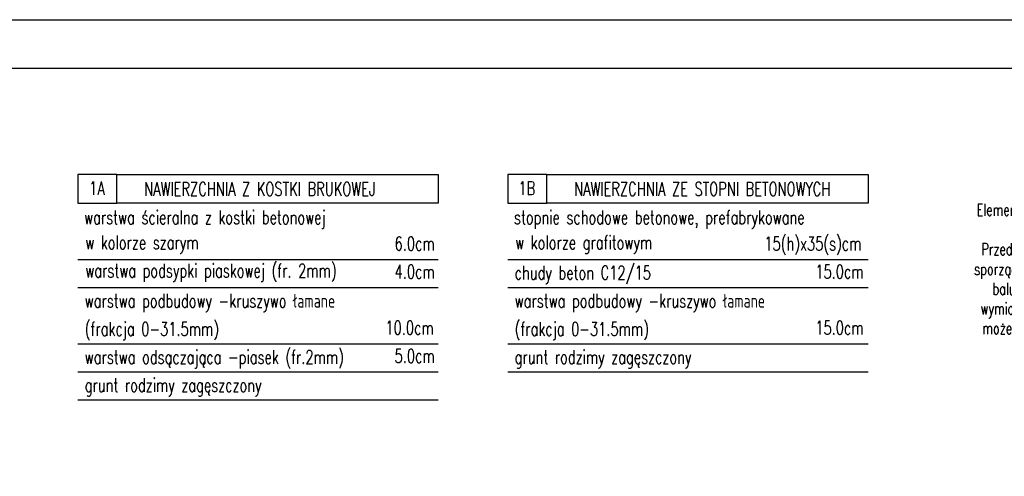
# Model space of a CAD drawing. Header units: millimetres. Extents: x 31969 to 285678, y -69766 to -1123.
# Tile 22 of 161: x 141727 to 142437, y -19915 to -19586. Entities that reach past the tile are written whole.
import ezdxf
from ezdxf.enums import TextEntityAlignment as Align

# ---------------------------------------------------------------- set-up
doc = ezdxf.new("R2010")
doc.units = ezdxf.units.MM
for name, color, linetype in [('a-opis 1', 3, 'Continuous'), ('a-opis 3', 15, 'Continuous'), ('a-ramka', 7, 'Continuous')]:
    doc.layers.add(name, color=color, linetype=linetype)
doc.styles.add('RS01507', font='romans.shx', dxfattribs={"width": 0.7, "height": 0.15})

msp = doc.modelspace()

# ---------------------------------------------------------------- linework, layer by layer
at = {"layer": 'a-opis 1', "ltscale": 40}
for p, q in [((141768.69, -19758.71), (142028.89, -19758.71)), ((142078.98, -19758.71), (142339.17, -19758.71)), ((141768.69, -19778.99), (142028.89, -19778.99)), ((142078.98, -19778.99), (142339.17, -19778.99)), ((141768.69, -19819.55), (142028.89, -19819.55)), ((142078.98, -19819.55), (142339.17, -19819.55)), ((141768.69, -19839.83), (142028.89, -19839.83)), ((142078.98, -19839.83), (142339.17, -19839.83)), ((141768.69, -19860.11), (142028.89, -19860.11))]:
    msp.add_line(p, q, dxfattribs=at)
at = {"layer": 'a-opis 3', "ltscale": 40}
for points in [[(141768.69, -19697.46), (141768.69, -19718.15), (141796.88, -19718.15), (141796.88, -19697.46)], [(142028.89, -19718.15), (141796.88, -19718.15), (141796.88, -19697.46), (142028.89, -19697.46)], [(142078.98, -19697.46), (142078.98, -19718.15), (142107.16, -19718.15), (142107.16, -19697.46)], [(142339.17, -19718.15), (142107.16, -19718.15), (142107.16, -19697.46), (142339.17, -19697.46)]]:
    msp.add_lwpolyline(points, close=True, dxfattribs=at)
at = {"layer": 'a-ramka', "ltscale": 0.5, "elevation": -38205}
for points in [[(143406.66, -21070.75), (140206.66, -21070.75), (140206.66, -19585.75), (143406.66, -19585.75)], [(140331.66, -19620.75), (143371.66, -19620.75), (143371.66, -21035.75), (140331.66, -21035.75)]]:
    msp.add_lwpolyline(points, close=True, dxfattribs=at)

# ---------------------------------------------------------------- texts
at = {"layer": 'a-opis 1', "ltscale": 40, "style": 'RS01507', "width": 0.7}
for s, p in [('warstwa ścieralna z kostki betonowej', (141773.23, -19728.35)), ('stopnie schodowe betonowe, prefabrykowane ', (142083.51, -19728.35)), ('chudy beton C12/15', (142083.97, -19768.33)), ('warstwa podbudowy -kruszywo łamane', (141773.69, -19788.61)), ('warstwa podbudowy -kruszywo łamane', (142083.97, -19788.61)), ('(frakcja 0-31.5mm)', (141773.69, -19808.89)), ('(frakcja 0-31.5mm)', (142083.97, -19808.89)), ('warstwa odsączająca -piasek (fr.2mm)', (141773.69, -19829.17)), ('grunt rodzimy zagęszczony', (142083.97, -19829.17)), ('grunt rodzimy zagęszczony', (141773.69, -19849.45))]:
    msp.add_text(s, height=9.8483, dxfattribs=at).set_placement(p, align=Align.MIDDLE_LEFT)
for s, height, p in [('6.0cm', 9.848, (142011.8, -19747.27)), ('15(h)x35(s)cm', 9.8483, (142299.24, -19747.27)), ('4.0cm', 9.848, (142011.8, -19767.55)), ('15.0cm', 9.848, (142318.39, -19767.55)), ('10.0cm', 9.848, (142008.11, -19808.11)), ('15.0cm', 9.848, (142318.39, -19808.11)), ('5.0cm', 9.848, (142011.8, -19828.39))]:
    msp.add_text(s, height=height, dxfattribs=at).set_placement(p, align=Align.MIDDLE_CENTER)
at = {"layer": 'a-opis 1', "ltscale": 40, "attachment_point": 1, "style": 'RS01507'}
for s, insert, char_height, width in [('{\\W9.4949;  }UWAGI!!!\\P{\\W6.9688;   }\\P{\\W0.756475; }Elementy stalowe po zagruntowaniu pokładem modyfikowanym  malowane \\P{\\W6.3116;  }2x emalią na kolor RAL 7040.\\P{\\W1.3398; }Przedstawione na rysunkach podziały i grubości profili są podstawą do \\P{\\W0.456475; }sporządzenia przez firmę wykonawczą projektu warsztatowego pochwytów i \\P{\\W2.70647; }balustrad, który zawierać powinien m. in.: potwierdzenie przyjętych \\P{\\W1.2398; }wymiarów i grubości profili oraz sposobu mocowania. Tylko taki projekt \\P{\\W1.45647; }może być podstawą do zamówienia, wykonania i montażu pochwytów i \\P{\\W9.2282;  }balustrad.\\P{\\W6.9688;   }\\P{\\W5.2782;  }WYMIARY SPRAWDZIĆ NA BUDOWIE  !!!.', (142412.97, -19690.11), 8.5514, 357.5576), ('w kolorze szarym', (141774.05, -19741.6), 9.8483, 281.4652), ('w kolorze grafitowym', (142084.33, -19741.6), 9.8483, 281.4652), ('warstwa podsypki piaskowej (fr. 2mm)', (141774.05, -19761.88), 9.8483, 281.4652)]:
    msp.add_mtext(s, dxfattribs=dict(at, insert=insert, char_height=char_height, width=width))
at = {"layer": 'a-opis 3', "ltscale": 40, "style": 'RS01507', "width": 0.7}
for s, height, p in [('1A', 9.848, (141782.47, -19707.33)), ('NAWIERZCHNIA Z KOSTKI BRUKOWEJ', 9.8483, (141900.05, -19707.84)), ('1B', 9.848, (142092.75, -19707.33)), ('NAWIERZCHNIA ZE STOPNI BETONOWYCH', 9.8483, (142219.36, -19707.84))]:
    msp.add_text(s, height=height, dxfattribs=at).set_placement(p, align=Align.MIDDLE_CENTER)

doc.saveas('drawing.dxf')
